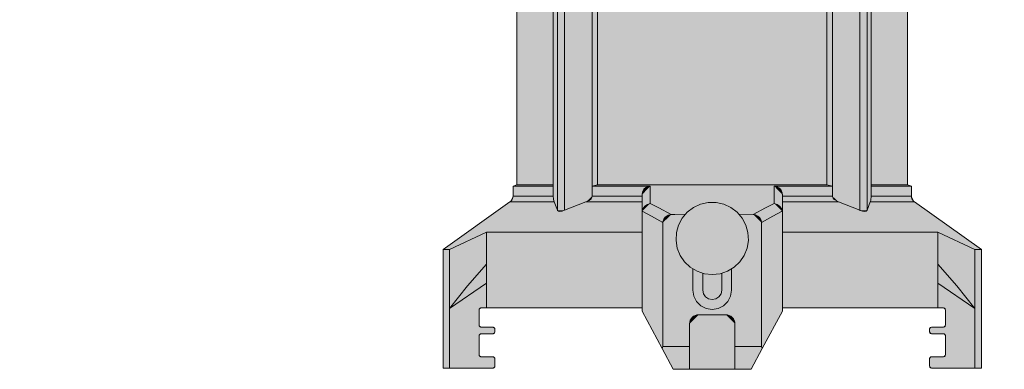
# Model space of a CAD drawing. Header units: inches. Extents: x -352 to 312, y -22 to 980.
# Tile 1 of 11: x -351 to 59, y -22 to 124. Entities that reach past the tile are written whole.
import ezdxf

# ---------------------------------------------------------------- set-up
doc = ezdxf.new("R2010")
doc.units = ezdxf.units.IN
doc.header["$LTSCALE"] = 48
doc.header["$MEASUREMENT"] = 0
doc.layers.add('None', color=7, linetype='Continuous', lineweight=5)

# ---------------------------------------------------------------- blocks, each defined once
blk = doc.blocks.new('Group')
at = {"layer": 'None', "linetype": 'Continuous', "lineweight": 0, "true_color": 0x404040, "transparency": 33554687}
h = blk.add_hatch(color=250, dxfattribs=at)
h.paths.add_polyline_path([(311.74, 493.87), (311.74, 673.4), (200.24, 673.4), (198.45, 673.29), (196.83, 672.93), (195.4, 672.31), (194.14, 671.45), (193.07, 670.33), (192.18, 668.96), (191.47, 667.33), (190.94, 665.45), (190.6, 666.12), (189.82, 667.64), (188.6, 670.02), (186.95, 673.27), (184.87, 677.37), (182.35, 682.33), (179.4, 688.15), (176.02, 694.83), (172.3, 702.13), (168.35, 709.78), (164.16, 717.8), (159.73, 726.18), (155.07, 734.93), (150.17, 744.04), (145.04, 753.51), (139.67, 763.34), (134.12, 773.41), (128.42, 783.6), (122.6, 793.9), (116.63, 804.31), (110.53, 814.84), (104.29, 825.49), (97.92, 836.24), (91.4, 847.12), (84.85, 857.86), (78.37, 868.21), (71.94, 878.19), (65.58, 887.78), (59.27, 896.99), (53.03, 905.81), (46.85, 914.26), (40.73, 922.32), (38.76, 924.85), (36.75, 927.4), (34.7, 929.97), (32.62, 932.55), (30.5, 935.14), (28.35, 937.75), (26.15, 940.38), (23.92, 943.02), (21.67, 945.64), (19.39, 948.19), (17.09, 950.68), (14.77, 953.1), (12.44, 955.45), (10.08, 957.74), (7.71, 959.97), (5.31, 962.12), (2.9, 964.2), (0.48, 966.16), (-1.95, 968.02), (-4.4, 969.78), (-6.85, 971.42), (-9.32, 972.97), (-11.8, 974.4), (-14.28, 975.73), (-16.77, 976.91), (-19.26, 977.91), (-21.74, 978.72), (-24.21, 979.34), (-26.67, 979.77), (-29.13, 980.02), (-31.59, 980.08), (-34.03, 979.95), (-40.22, 978.63), (-45.75, 975.84), (-50.61, 971.6), (-54.81, 965.89), (-58.35, 958.72), (-61.23, 950.1), (-63.45, 940.01), (-65.01, 928.46), (-65.76, 922.36), (-66.39, 916.08), (-66.9, 909.61), (-67.3, 902.97), (-67.58, 896.14), (-67.75, 889.13), (-67.79, 881.94), (-67.72, 874.56), (-70.56, 874.56), (-70.86, 874.56), (-71.13, 874.52), (-71.37, 874.43), (-71.57, 874.29), (-71.74, 874.11), (-71.88, 873.88), (-71.98, 873.61), (-72.05, 873.29), (-75.41, 852.23), (-77.67, 851.37), (-81.15, 825.24), (-81.17, 825.13), (-81.19, 824.99), (-81.2, 824.84), (-81.22, 824.67), (-81.22, 824.49), (-81.23, 824.28), (-81.24, 824.07), (-81.24, 823.83), (-81.24, 809.86), (-80.2, 792.09), (-80.2, 764.31), (-84.64, 764.31), (-84.64, 759.95), (-87, 759.95), (-87, 755.5), (-145.37, 755.5), (-145.37, 758.33), (-191.1, 758.33), (-191.1, 755.6), (-199.41, 755.6), (-218.31, 736.6), (-218.31, 619.43), (-247.6, 619.43), (-247.6, 616.6), (-251.38, 616.6), (-251.38, 636.44), (-258.94, 636.44), (-258.92, 631.79), (-258.9, 627.76), (-258.9, 624.35), (-258.89, 621.56), (-258.9, 619.39), (-258.9, 617.84), (-258.92, 616.91), (-258.94, 616.6), (-268.39, 616.6), (-268.39, 629.83), (-283.51, 629.83), (-288.28, 627.75), (-293.42, 600.16), (-312.99, 600.16), (-312.99, 597.24), (-319.47, 597.24), (-319.47, 594.87), (-351.48, 594.87), (-351.48, 572.26), (-319.6, 572.26), (-319.6, 569.73), (-312.99, 569.73), (-312.99, 566.9), (-293.42, 566.9), (-288.37, 539.31), (-283.51, 537.29), (-268.39, 537.23), (-268.39, 550.46), (-258.94, 550.46), (-258.94, 530.66), (-251.38, 530.66), (-251.38, 550.46), (-247.6, 550.46), (-247.6, 547.62), (-218.41, 547.62), (-218.38, 547.32), (-218.37, 547.03), (-218.41, 546.76), (-218.47, 546.49), (-218.56, 546.24), (-218.69, 546.01), (-218.85, 545.78), (-219.03, 545.57), (-219.12, 545.48), (-219.24, 545.37), (-219.37, 545.22), (-219.53, 545.05), (-219.72, 544.85), (-219.93, 544.63), (-220.16, 544.38), (-220.42, 544.1), (-220.7, 543.8), (-221.01, 543.49), (-221.34, 543.16), (-221.69, 542.82), (-222.07, 542.46), (-222.47, 542.09), (-222.9, 541.71), (-223.35, 541.31), (-223.82, 540.89), (-224.32, 540.47), (-224.84, 540.04), (-225.39, 539.61), (-225.96, 539.16), (-226.55, 538.7), (-227.17, 538.24), (-227.81, 537.77), (-228.47, 537.29), (-229.16, 536.82), (-229.87, 536.36), (-230.61, 535.89), (-231.37, 535.43), (-232.15, 534.98), (-232.96, 534.52), (-233.79, 534.07), (-234.07, 533.92), (-234.33, 533.75), (-234.59, 533.58), (-234.83, 533.39), (-235.07, 533.2), (-235.29, 532.99), (-235.51, 532.77), (-235.72, 532.54), (-235.92, 532.3), (-236.1, 532.06), (-236.28, 531.81), (-236.45, 531.56), (-236.62, 531.3), (-236.77, 531.04), (-236.91, 530.78), (-237.05, 530.51), (-237.18, 530.23), (-237.29, 529.96), (-237.4, 529.68), (-237.5, 529.4), (-237.6, 529.12), (-237.68, 528.84), (-237.75, 528.55), (-237.82, 528.27), (-237.88, 527.98), (-237.93, 527.7), (-237.97, 527.43), (-238.01, 527.16), (-238.03, 526.89), (-238.05, 526.63), (-238.06, 526.37), (-238.07, 526.11), (-238.07, 525.27), (-238.07, 524.09), (-238.08, 522.57), (-238.09, 520.7), (-238.1, 518.49), (-238.11, 515.95), (-238.13, 513.06), (-238.15, 509.83), (-120.23, 509.83), (-120.23, 505.71), (-120.25, 505.5), (-120.28, 505.3), (-120.31, 505.12), (-120.35, 504.96), (-120.41, 504.82), (-120.47, 504.69), (-120.54, 504.57), (-120.62, 504.47), (-120.71, 504.38), (-120.81, 504.27), (-120.92, 504.14), (-121.03, 504.01), (-121.16, 503.86), (-121.29, 503.7), (-121.43, 503.53), (-121.58, 503.34), (-138.15, 503.34), (-138.4, 503.33), (-138.64, 503.3), (-138.86, 503.24), (-139.06, 503.16), (-139.25, 503.05), (-139.42, 502.92), (-139.57, 502.77), (-139.7, 502.59), (-140.26, 501.83), (-141.68, 499.96), (-143.97, 496.97), (-147.12, 492.86), (-151.14, 487.63), (-156.03, 481.28), (-161.78, 473.82), (-168.39, 465.23), (-168.52, 465.07), (-168.63, 464.89), (-168.72, 464.72), (-168.79, 464.53), (-168.85, 464.34), (-168.89, 464.14), (-168.92, 463.93), (-168.93, 463.72), (-168.93, 462.68), (-168.93, 459.98), (-168.94, 455.63), (-168.94, 449.62), (-168.95, 441.95), (-168.96, 432.63), (-168.97, 421.66), (-168.99, 409.03), (-169.02, 408.19), (-169.11, 407.39), (-169.25, 406.62), (-169.45, 405.88), (-169.71, 405.18), (-170.02, 404.51), (-170.39, 403.88), (-170.81, 403.27), (-171.26, 402.69), (-171.72, 402.09), (-172.18, 401.49), (-172.64, 400.88), (-173.11, 400.26), (-173.59, 399.63), (-174.07, 398.99), (-174.55, 398.34), (-174.66, 398.22), (-174.76, 398.09), (-174.85, 397.94), (-174.91, 397.78), (-174.97, 397.6), (-175.01, 397.41), (-175.03, 397.21), (-175.04, 397), (-175.04, 389.73), (-175.05, 389.55), (-175.07, 389.38), (-175.1, 389.21), (-175.14, 389.06), (-175.19, 388.91), (-175.26, 388.77), (-175.33, 388.64), (-175.41, 388.52), (-175.52, 388.37), (-175.66, 388.19), (-175.84, 387.95), (-176.05, 387.67), (-176.29, 387.34), (-176.58, 386.96), (-176.89, 386.53), (-177.25, 386.06), (-177.35, 385.91), (-177.44, 385.76), (-177.51, 385.61), (-177.57, 385.46), (-177.62, 385.31), (-177.65, 385.15), (-177.67, 385), (-177.68, 384.85), (-177.68, 375.37), (-248.55, 375.37), (-248.55, 378.68), (-293.87, 378.68), (-293.87, 370.17), (-248.55, 370.17), (-248.55, 374.42), (-162.78, 374.42), (-162.75, 372.43), (-162.73, 370.7), (-162.72, 369.24), (-162.72, 368.05), (-162.72, 367.12), (-162.73, 366.45), (-162.75, 366.05), (-162.78, 365.92), (-177.57, 365.92), (-177.68, 339.9), (-177.68, 339.7), (-177.66, 339.5), (-177.6, 339.3), (-177.51, 339.1), (-177.39, 338.9), (-177.24, 338.7), (-177.06, 338.5), (-176.85, 338.3), (-176.63, 338.11), (-176.43, 337.93), (-176.24, 337.77), (-176.07, 337.62), (-175.91, 337.48), (-175.77, 337.36), (-175.65, 337.25), (-175.54, 337.15), (-175.42, 337.03), (-175.32, 336.9), (-175.23, 336.75), (-175.16, 336.58), (-175.11, 336.4), (-175.07, 336.19), (-175.04, 335.97), (-175.04, 335.74), (-175.04, 335.29), (-175.04, 334.44), (-175.04, 333.18), (-175.03, 331.52), (-175.03, 329.45), (-175.03, 326.98), (-175.03, 324.1), (-175.03, 320.82), (-175.02, 320.64), (-174.98, 320.47), (-174.92, 320.29), (-174.83, 320.11), (-174.72, 319.93), (-174.58, 319.76), (-174.42, 319.58), (-174.23, 319.4), (-174, 319.21), (-173.73, 318.97), (-173.4, 318.69), (-173.03, 318.37), (-172.61, 318.01), (-172.14, 317.61), (-171.62, 317.17), (-171.06, 316.69), (-170.54, 315.89), (-170.1, 315.09), (-169.72, 314.3), (-169.41, 313.5), (-169.17, 312.71), (-169, 311.92), (-168.9, 311.14), (-168.87, 310.35), (-168.87, 143.78), (-168.84, 142.52), (-168.69, 141.35), (-168.41, 140.25), (-168, 139.25), (-167.46, 138.32), (-166.79, 137.48), (-165.99, 136.72), (-165.06, 136.04), (-163.97, 135.36), (-162.69, 134.57), (-161.21, 133.69), (-159.54, 132.7), (-157.68, 131.61), (-155.62, 130.42), (-153.38, 129.12), (-150.94, 127.73), (-143.95, 127.72), (-143.95, 54.56), (-145.56, 53.97), (-145.56, 49.85), (-145.58, 49.47), (-145.65, 49.11), (-145.75, 48.77), (-145.89, 48.45), (-146.07, 48.16), (-146.28, 47.88), (-146.53, 47.63), (-146.82, 47.4), (-147.52, 46.9), (-149.02, 45.84), (-151.32, 44.2), (-154.42, 42.01), (-158.31, 39.25), (-162.99, 35.92), (-168.47, 32.03), (-174.75, 27.58), (-174.75, -21.95), (-154.16, -21.95), (-153.91, -21.91), (-153.7, -21.85), (-153.52, -21.77), (-153.37, -21.67), (-153.26, -21.55), (-153.18, -21.42), (-153.13, -21.27), (-153.11, -21.1), (-153.11, -18.17), (-153.14, -17.95), (-153.2, -17.76), (-153.29, -17.6), (-153.4, -17.47), (-153.55, -17.36), (-153.73, -17.29), (-153.93, -17.24), (-154.17, -17.23), (-158.78, -17.23), (-159, -17.22), (-159.19, -17.18), (-159.35, -17.11), (-159.49, -17.02), (-159.59, -16.9), (-159.66, -16.76), (-159.7, -16.58), (-159.72, -16.38), (-159.72, -16.08), (-159.72, -15.57), (-159.72, -14.88), (-159.72, -14), (-159.72, -12.92), (-159.72, -11.65), (-159.73, -10.19), (-159.73, -8.54), (-159.69, -8.31), (-159.62, -8.12), (-159.54, -7.96), (-159.43, -7.83), (-159.3, -7.72), (-159.15, -7.65), (-158.98, -7.61), (-158.78, -7.59), (-153.96, -7.59), (-153.77, -7.56), (-153.61, -7.52), (-153.47, -7.45), (-153.36, -7.38), (-153.27, -7.28), (-153.21, -7.17), (-153.17, -7.05), (-153.16, -6.91), (-153.16, -5.61), (-153.19, -5.43), (-153.25, -5.28), (-153.32, -5.15), (-153.43, -5.04), (-153.55, -4.96), (-153.7, -4.9), (-153.87, -4.86), (-154.06, -4.85), (-158.78, -4.85), (-159.01, -4.82), (-159.2, -4.76), (-159.36, -4.68), (-159.49, -4.59), (-159.6, -4.47), (-159.67, -4.34), (-159.71, -4.18), (-159.73, -4.01), (-159.73, -3.75), (-159.73, -3.33), (-159.73, -2.76), (-159.72, -2.04), (-159.72, -1.17), (-159.72, -0.14), (-159.72, 1.04), (-159.71, 2.38), (-159.65, 2.57), (-159.57, 2.73), (-159.48, 2.86), (-159.38, 2.98), (-159.26, 3.06), (-159.13, 3.12), (-159, 3.16), (-158.85, 3.17), (-91.7, 3.18), (-91.7, 1.85), (-78.66, -22.27), (-46.15, -22.34), (-33.11, 1.85), (-33.11, 3.18), (33.97, 3.18), (34.19, 3.14), (34.38, 3.08), (34.55, 3), (34.68, 2.89), (34.78, 2.76), (34.86, 2.61), (34.9, 2.43), (34.92, 2.24), (34.92, -3.91), (34.91, -4.13), (34.87, -4.32), (34.81, -4.48), (34.7, -4.61), (34.57, -4.72), (34.4, -4.79), (34.2, -4.84), (33.97, -4.85), (29.25, -4.85), (29.04, -4.89), (28.85, -4.94), (28.7, -5), (28.57, -5.08), (28.47, -5.17), (28.4, -5.28), (28.36, -5.41), (28.34, -5.54), (28.34, -6.73), (28.36, -6.93), (28.4, -7.11), (28.45, -7.25), (28.53, -7.38), (28.62, -7.47), (28.73, -7.54), (28.86, -7.58), (29, -7.59), (33.97, -7.59), (34.19, -7.65), (34.38, -7.72), (34.55, -7.81), (34.68, -7.92), (34.78, -8.05), (34.86, -8.19), (34.9, -8.36), (34.92, -8.54), (34.92, -16.28), (34.88, -16.5), (34.82, -16.69), (34.75, -16.85), (34.65, -16.98), (34.54, -17.09), (34.41, -17.16), (34.26, -17.2), (34.09, -17.22), (29.16, -17.22), (28.97, -17.25), (28.81, -17.3), (28.67, -17.38), (28.56, -17.49), (28.47, -17.62), (28.41, -17.78), (28.37, -17.96), (28.36, -18.17), (28.36, -21.26), (28.4, -21.42), (28.45, -21.56), (28.53, -21.68), (28.62, -21.77), (28.72, -21.85), (28.84, -21.9), (28.98, -21.93), (29.13, -21.94), (29.59, -21.94), (30.67, -21.94), (32.36, -21.94), (34.65, -21.94), (37.56, -21.95), (41.08, -21.95), (45.2, -21.95), (49.94, -21.95), (49.94, 27.53), (21.81, 47.56), (21.56, 47.84), (21.34, 48.11), (21.16, 48.38), (21.01, 48.66), (20.9, 48.94), (20.81, 49.21), (20.76, 49.49), (20.75, 49.77), (20.75, 50.09), (20.75, 50.46), (20.75, 50.9), (20.75, 51.4), (20.75, 51.96), (20.75, 52.59), (20.74, 53.28), (20.74, 54.03), (19.14, 54.64), (19.14, 127.72), (26.1, 127.72), (39.29, 135.24), (40.44, 135.99), (41.43, 136.82), (42.27, 137.74), (42.96, 138.73), (43.49, 139.8), (43.87, 140.96), (44.1, 142.2), (44.18, 143.51), (44.18, 147.31), (44.17, 155.97), (44.17, 169.51), (44.16, 187.92), (44.15, 211.2), (44.14, 239.35), (44.13, 272.38), (44.11, 310.28), (44.26, 311.54), (44.46, 312.7), (44.72, 313.74), (45.03, 314.68), (45.4, 315.5), (45.82, 316.22), (46.3, 316.82), (46.83, 317.31), (47.36, 317.73), (47.85, 318.11), (48.28, 318.45), (48.66, 318.75), (48.98, 319.01), (49.26, 319.22), (49.49, 319.4), (49.66, 319.54), (49.79, 319.67), (49.91, 319.81), (50, 319.97), (50.08, 320.16), (50.14, 320.37), (50.19, 320.6), (50.21, 320.85), (50.22, 321.12), (50.22, 335.87), (50.24, 336.09), (50.27, 336.29), (50.31, 336.48), (50.37, 336.65), (50.45, 336.81), (50.54, 336.95), (50.64, 337.08), (50.76, 337.19), (50.9, 337.3), (51.05, 337.42), (51.22, 337.55), (51.4, 337.68), (51.6, 337.82), (51.82, 337.98), (52.05, 338.13), (52.29, 338.3), (52.43, 338.43), (52.55, 338.59), (52.64, 338.76), (52.73, 338.96), (52.79, 339.18), (52.83, 339.43), (52.86, 339.69), (52.87, 339.98), (52.87, 365.92), (37.97, 365.92), (37.97, 374.42), (123.74, 374.42), (123.74, 370.17), (169.05, 370.17), (169.05, 378.68), (158.43, 378.69), (149.22, 378.7), (141.43, 378.71), (135.06, 378.71), (130.11, 378.71), (126.58, 378.7), (124.47, 378.69), (123.78, 378.68), (123.79, 378.61), (123.8, 378.45), (123.81, 378.19), (123.81, 377.83), (123.81, 377.38), (123.8, 376.82), (123.79, 376.17), (123.78, 375.42), (52.87, 375.42), (52.87, 384.67), (52.86, 384.87), (52.84, 385.06), (52.81, 385.25), (52.75, 385.43), (52.69, 385.61), (52.6, 385.78), (52.5, 385.95), (52.39, 386.12), (52.26, 386.3), (52.1, 386.51), (51.92, 386.75), (51.71, 387.03), (51.49, 387.33), (51.23, 387.67), (50.96, 388.04), (50.66, 388.44), (50.56, 388.6), (50.47, 388.77), (50.39, 388.93), (50.33, 389.09), (50.28, 389.25), (50.25, 389.41), (50.23, 389.57), (50.22, 389.72), (50.22, 396.86), (50.22, 397.06), (50.19, 397.27), (50.14, 397.48), (50.07, 397.69), (49.98, 397.91), (49.86, 398.13), (49.72, 398.35), (49.56, 398.58), (49.35, 398.86), (49.09, 399.22), (48.76, 399.66), (48.37, 400.18), (47.91, 400.79), (47.39, 401.48), (46.82, 402.26), (46.17, 403.11), (45.68, 403.72), (45.25, 404.4), (44.88, 405.17), (44.58, 406.02), (44.35, 406.96), (44.19, 407.98), (44.09, 409.08), (44.05, 410.26), (44.05, 412.17), (44.06, 415.44), (44.06, 420.07), (44.07, 426.06), (44.08, 433.41), (44.09, 442.13), (44.1, 452.2), (44.11, 463.64), (44.09, 463.89), (44.04, 464.12), (43.99, 464.35), (43.92, 464.56), (43.85, 464.76), (43.75, 464.95), (43.65, 465.13), (43.53, 465.29), (42.98, 466.01), (41.56, 467.86), (39.28, 470.82), (36.13, 474.9), (32.11, 480.11), (27.24, 486.44), (21.49, 493.89), (14.89, 502.46), (14.75, 502.65), (14.6, 502.82), (14.43, 502.96), (14.25, 503.07), (14.06, 503.16), (13.85, 503.23), (13.63, 503.26), (13.39, 503.28), (12.91, 503.28), (11.98, 503.28), (10.59, 503.29), (8.74, 503.31), (6.43, 503.33), (3.66, 503.35), (0.43, 503.37), (-3.26, 503.4), (-4.14, 504.5), (-4.25, 504.62), (-4.33, 504.76), (-4.41, 504.91), (-4.47, 505.08), (-4.52, 505.26), (-4.55, 505.45), (-4.57, 505.66), (-4.58, 505.89), (-4.58, 509.83), (113.34, 509.83), (113.34, 526.19), (113.28, 527.48), (113.07, 528.68), (112.72, 529.8), (112.23, 530.84), (111.59, 531.8), (110.81, 532.68), (109.89, 533.49), (108.82, 534.21), (108.4, 534.46), (107.98, 534.71), (107.55, 534.96), (107.14, 535.21), (106.72, 535.46), (106.31, 535.71), (105.9, 535.95), (105.49, 536.2), (105.08, 536.44), (104.67, 536.7), (104.26, 536.96), (103.84, 537.23), (103.42, 537.5), (103, 537.79), (102.58, 538.08), (102.16, 538.38), (101.73, 538.69), (101.29, 539.02), (100.86, 539.35), (100.42, 539.7), (99.97, 540.06), (99.52, 540.44), (99.06, 540.82), (98.6, 541.22), (98.13, 541.63), (97.66, 542.07), (97.17, 542.53), (96.68, 543.01), (96.17, 543.51), (95.66, 544.04), (95.14, 544.58), (94.61, 545.15), (94.52, 545.24), (94.45, 545.33), (94.37, 545.41), (94.3, 545.49), (94.24, 545.57), (94.17, 545.65), (94.11, 545.72), (94.06, 545.8), (94.01, 545.87), (93.96, 545.94), (93.91, 546.01), (93.87, 546.08), (93.83, 546.15), (93.79, 546.21), (93.75, 546.28), (93.72, 546.35), (93.69, 546.42), (93.67, 546.49), (93.64, 546.56), (93.62, 546.63), (93.6, 546.7), (93.58, 546.78), (93.56, 546.85), (93.55, 546.93), (93.54, 547), (93.53, 547.08), (93.52, 547.16), (93.52, 547.25), (93.51, 547.34), (93.51, 547.43), (93.5, 547.52), (93.5, 547.62), (93.72, 547.62), (94.11, 547.62), (94.66, 547.62), (95.37, 547.62), (96.25, 547.61), (97.3, 547.61), (98.51, 547.61), (99.88, 547.6), (101.35, 547.6), (102.85, 547.59), (104.39, 547.59), (105.94, 547.58), (107.53, 547.58), (109.15, 547.57), (110.8, 547.57), (112.48, 547.57), (114.15, 547.56), (115.79, 547.56), (117.39, 547.56), (118.95, 547.56), (120.47, 547.56), (121.95, 547.56), (123.39, 547.56), (124.8, 547.56), (126.1, 547.56), (127.23, 547.57), (128.18, 547.57), (128.96, 547.58), (129.57, 547.59), (130, 547.6), (130.26, 547.61), (130.35, 547.62), (130.35, 550.46), (143.58, 550.46), (143.58, 555.18), (154.51, 555.29), (154.51, 561.9), (190.8, 561.9), (190.8, 503.32), (190.98, 501.1), (191.46, 499.18), (192.24, 497.56), (193.31, 496.23), (194.67, 495.2), (196.33, 494.46), (198.29, 494.02), (200.54, 493.87)])
h.paths.add_polyline_path([(190.8, 640.14), (190.8, 605.36), (154.51, 605.36), (154.54, 611.87), (143.58, 611.87), (143.58, 616.6), (130.35, 616.6), (130.35, 619.43), (93.5, 619.43), (93.5, 736.6), (74.55, 755.54), (59.48, 755.54), (59.48, 778.74), (31.14, 778.74), (31.14, 755.5), (-37.87, 755.5), (-37.87, 759.88), (-40.23, 759.88), (-40.23, 764.29), (-43.91, 764.29), (-43.91, 792.09), (-42.87, 809.86), (-42.87, 824.11), (-42.95, 825.15), (-46.4, 851.39), (-48.7, 852.28), (-52.06, 873.29), (-52.15, 873.58), (-52.26, 873.84), (-52.4, 874.05), (-52.55, 874.23), (-52.74, 874.37), (-52.94, 874.47), (-53.17, 874.53), (-53.42, 874.55), (-53.7, 874.55), (-54, 874.56), (-54.33, 874.56), (-54.69, 874.56), (-55.07, 874.56), (-55.48, 874.56), (-55.92, 874.56), (-56.39, 874.56), (-56.47, 881.77), (-56.37, 887.71), (-56.26, 892.93), (-56.15, 897.44), (-56.03, 901.24), (-55.91, 904.32), (-55.79, 906.69), (-55.66, 908.35), (-55.53, 909.29), (-55.48, 909.58), (-55.41, 910), (-55.34, 910.57), (-55.27, 911.26), (-55.18, 912.1), (-55.09, 913.06), (-54.99, 914.17), (-54.88, 915.41), (-54.76, 916.75), (-54.62, 918.13), (-54.47, 919.57), (-54.31, 921.05), (-54.14, 922.59), (-53.94, 924.17), (-53.74, 925.81), (-53.52, 927.5), (-53.28, 929.21), (-53.03, 930.93), (-52.76, 932.66), (-52.47, 934.4), (-52.17, 936.14), (-51.85, 937.89), (-51.51, 939.64), (-51.15, 941.41), (-50.77, 943.14), (-50.37, 944.79), (-49.95, 946.36), (-49.5, 947.85), (-49.03, 949.26), (-48.53, 950.59), (-48.01, 951.84), (-47.47, 953.02), (-47.2, 953.57), (-46.93, 954.12), (-46.66, 954.68), (-46.39, 955.24), (-46.11, 955.81), (-45.84, 956.38), (-45.56, 956.95), (-45.28, 957.53), (-44.99, 958.11), (-44.69, 958.68), (-44.38, 959.25), (-44.06, 959.81), (-43.72, 960.36), (-43.37, 960.9), (-43, 961.44), (-42.63, 961.97), (-42.24, 962.49), (-41.83, 963), (-41.4, 963.49), (-40.95, 963.98), (-40.49, 964.45), (-40, 964.9), (-39.5, 965.35), (-38.98, 965.78), (-38.44, 966.2), (-37.87, 966.59), (-37.27, 966.95), (-36.63, 967.29), (-35.97, 967.61), (-35.28, 967.91), (-34.56, 968.18), (-33.82, 968.42), (-31.7, 968.86), (-29.43, 968.93), (-27, 968.62), (-24.41, 967.95), (-21.67, 966.9), (-18.76, 965.48), (-15.7, 963.69), (-12.48, 961.54), (-7.47, 958.14), (-2.14, 953.82), (3.53, 948.59), (9.53, 942.43), (15.86, 935.36), (22.52, 927.37), (29.51, 918.45), (36.83, 908.62), (46.9, 894.41), (56.24, 880.93), (64.86, 868.18), (72.76, 856.17), (79.93, 844.89), (86.38, 834.34), (92.11, 824.53), (97.11, 815.45), (98.04, 813.73), (99.16, 811.67), (100.48, 809.29), (101.99, 806.57), (103.71, 803.52), (105.62, 800.13), (107.73, 796.41), (110.03, 792.36), (112.49, 788.03), (115.06, 783.49), (117.73, 778.73), (120.52, 773.75), (123.41, 768.56), (126.42, 763.15), (129.53, 757.53), (132.76, 751.69), (136.07, 745.66), (139.45, 739.47), (142.89, 733.13), (146.4, 726.63), (149.97, 719.98), (153.61, 713.17), (157.31, 706.2), (161.08, 699.07), (164.88, 691.84), (168.65, 684.58), (172.39, 677.27), (176.12, 669.92), (179.82, 662.54), (183.5, 655.11), (187.16, 647.65)])
for points in [[(-91.72, 50.51), (-91.54, 51.72), (-90.98, 52.8), (-90.15, 53.56), (-89.15, 53.98), (-88.35, 54.08)], [(-88.35, 54.08), (-88.31, 50.72), (-88.27, 46.92)], [(-36.59, 46.92), (-36.56, 50.72), (-36.52, 54.08)], [(-36.52, 54.08), (-35.36, 53.88), (-34.33, 53.28), (-33.61, 52.39), (-33.22, 51.32), (-33.14, 50.51)], [(-145.58, 49.96), (-145.6, 49.6), (-145.67, 49.25), (-145.77, 48.91), (-145.92, 48.58), (-146.1, 48.27), (-146.32, 47.99), (-146.57, 47.73), (-146.84, 47.51)], [(-128.38, 47.51), (-128.65, 48.54), (-128.72, 49.04), (-128.76, 49.67), (-128.76, 49.96)], [(-112.58, 49.96), (-112.67, 49.44), (-112.99, 48.88), (-113.74, 48.19), (-115.12, 47.51)], [(-9.74, 47.51), (-11.56, 48.54), (-12, 49.04), (-12.26, 49.67), (-12.29, 49.96)], [(3.9, 49.96), (3.88, 49.44), (3.83, 48.88), (3.72, 48.19), (3.52, 47.51)], [(21.98, 47.51), (21.7, 47.73), (21.45, 47.99), (21.23, 48.27), (21.05, 48.58), (20.91, 48.91), (20.8, 49.25), (20.74, 49.6), (20.72, 49.96)], [(-88.27, 46.92), (-88.29, 46.92), (-89.48, 46.52), (-90.53, 45.77), (-91.28, 44.77), (-91.68, 43.61)], [(-88.27, 46.92), (-84.73, 45.07), (-79.56, 42.23)], [(-62.43, 17.17), (-59.18, 17.53), (-56.08, 18.57), (-53.28, 20.25), (-50.91, 22.5), (-49.08, 25.21), (-47.87, 28.25), (-47.34, 31.47), (-47.51, 34.74), (-48.39, 37.89), (-49.92, 40.77), (-52.04, 43.27), (-54.64, 45.24), (-57.61, 46.62), (-60.8, 47.32), (-64.07, 47.32), (-67.26, 46.62), (-70.23, 45.24), (-72.83, 43.27), (-74.95, 40.77), (-76.48, 37.89), (-77.35, 34.74), (-77.53, 31.47), (-77, 28.25), (-75.79, 25.21), (-73.96, 22.5), (-71.58, 20.25), (-68.78, 18.57), (-65.68, 17.53), (-62.43, 17.17)], [(-45.3, 42.23), (-40.13, 45.07), (-36.59, 46.92)], [(-33.19, 43.61), (-33.58, 44.77), (-34.34, 45.77), (-35.38, 46.52), (-36.57, 46.92), (-36.59, 46.92)], [(-124.03, 44.05), (-125.06, 43.72), (-125.99, 43.59), (-126.64, 43.69), (-127.01, 43.97), (-127.06, 44.05)], [(-83, 38.88), (-87.74, 41.52), (-91.68, 43.61)], [(-79.56, 42.23), (-80.87, 41.95), (-82.01, 41.22), (-82.7, 40.26), (-82.98, 39.23), (-83, 38.88)], [(-73.53, 42.41), (-78.01, 42.31), (-79.56, 42.23)], [(-41.87, 38.88), (-42.05, 39.96), (-42.57, 40.92), (-43.37, 41.63), (-44.38, 42.08), (-45.3, 42.23)], [(-33.19, 43.61), (-37.13, 41.52), (-41.87, 38.88)], [(2.19, 44.05), (1.84, 43.72), (1.17, 43.59), (0.32, 43.69), (-0.63, 43.97), (-0.84, 44.05)], [(-172.05, 2.99), (-164.51, 12.56), (-156.62, 21.57)], [(31.76, 21.57), (39.65, 12.56), (47.18, 2.99)], [(-70.46, 10.72), (-70.07, 8.23), (-68.93, 6), (-67.15, 4.22), (-64.91, 3.08), (-62.43, 2.69), (-59.95, 3.08), (-57.71, 4.22), (-55.94, 6), (-54.79, 8.23), (-54.4, 10.72)], [(-66.4, 10.72), (-66.1, 9.2), (-65.24, 7.91), (-63.95, 7.05), (-62.43, 6.75), (-60.91, 7.05), (-59.63, 7.91), (-58.77, 9.2), (-58.46, 10.72)], [(-159.76, 2.34), (-159.74, 2.53), (-159.68, 2.7), (-159.6, 2.87), (-159.48, 3.01), (-159.34, 3.13), (-159.17, 3.21), (-158.99, 3.27), (-158.81, 3.29)], [(-71.88, -3.34), (-71.81, -2.6), (-71.59, -1.89), (-71.24, -1.24), (-70.77, -0.66), (-70.2, -0.19), (-69.55, 0.16), (-68.84, 0.37), (-68.1, 0.44)], [(-56.76, 0.44), (-56.03, 0.37), (-55.32, 0.16), (-54.66, -0.19), (-54.09, -0.66), (-53.62, -1.24), (-53.27, -1.89), (-53.06, -2.6), (-52.98, -3.34)], [(33.95, 3.29), (34.13, 3.27), (34.31, 3.21), (34.47, 3.13), (34.61, 3.01), (34.73, 2.87), (34.82, 2.7), (34.87, 2.53), (34.89, 2.34)], [(-158.81, -4.75), (-158.99, -4.73), (-159.17, -4.67), (-159.34, -4.59), (-159.48, -4.47), (-159.6, -4.33), (-159.68, -4.16), (-159.74, -3.98), (-159.76, -3.8)], [(34.89, -3.8), (34.87, -3.98), (34.82, -4.16), (34.73, -4.33), (34.61, -4.47), (34.47, -4.59), (34.31, -4.67), (34.13, -4.73), (33.95, -4.75)], [(-159.76, -8.43), (-159.74, -8.25), (-159.68, -8.07), (-159.6, -7.91), (-159.48, -7.76), (-159.34, -7.65), (-159.17, -7.56), (-158.99, -7.5), (-158.81, -7.49)], [(-153.14, -5.69), (-153.16, -5.51), (-153.21, -5.33), (-153.3, -5.17), (-153.42, -5.02), (-153.56, -4.9), (-153.72, -4.82), (-153.9, -4.76), (-154.09, -4.75)], [(-154.09, -7.49), (-153.9, -7.47), (-153.72, -7.41), (-153.56, -7.33), (-153.42, -7.21), (-153.3, -7.07), (-153.21, -6.9), (-153.16, -6.73), (-153.14, -6.54)], [(29.22, -4.75), (29.04, -4.76), (28.86, -4.82), (28.7, -4.9), (28.55, -5.02), (28.44, -5.17), (28.35, -5.33), (28.29, -5.51), (28.28, -5.69)], [(28.28, -6.54), (28.29, -6.73), (28.35, -6.9), (28.44, -7.07), (28.55, -7.21), (28.7, -7.33), (28.86, -7.41), (29.04, -7.47), (29.22, -7.49)], [(33.95, -7.49), (34.13, -7.5), (34.31, -7.56), (34.47, -7.65), (34.61, -7.76), (34.73, -7.91), (34.82, -8.07), (34.87, -8.25), (34.89, -8.43)], [(-158.81, -17.12), (-158.99, -17.11), (-159.17, -17.05), (-159.34, -16.96), (-159.48, -16.85), (-159.6, -16.7), (-159.68, -16.54), (-159.74, -16.36), (-159.76, -16.18)], [(34.89, -16.18), (34.87, -16.36), (34.82, -16.54), (34.73, -16.7), (34.61, -16.85), (34.47, -16.96), (34.31, -17.05), (34.13, -17.11), (33.95, -17.12)], [(-153.14, -18.07), (-153.16, -17.88), (-153.21, -17.71), (-153.3, -17.54), (-153.42, -17.4), (-153.56, -17.28), (-153.72, -17.2), (-153.9, -17.14), (-154.09, -17.12)], [(29.22, -17.12), (29.04, -17.14), (28.86, -17.2), (28.7, -17.28), (28.55, -17.4), (28.44, -17.54), (28.35, -17.71), (28.29, -17.88), (28.28, -18.07)], [(-154.09, -21.85), (-153.9, -21.83), (-153.72, -21.78), (-153.56, -21.69), (-153.42, -21.57), (-153.3, -21.43), (-153.21, -21.26), (-153.16, -21.09), (-153.14, -20.9)], [(28.28, -20.9), (28.29, -21.09), (28.35, -21.26), (28.44, -21.43), (28.55, -21.57), (28.7, -21.69), (28.86, -21.78), (29.04, -21.83), (29.22, -21.85)]]:
    blk.add_hatch(color=250, dxfattribs=at).paths.add_polyline_path(points)
at = {"layer": 'None', "color": 7, "linetype": 'Continuous', "lineweight": 5, "transparency": 33554687}
for p, q in [((-143.98, 127.82), (-143.98, 54.66)), ((-128.76, 127.82), (-128.76, 54.08)), ((-127.06, 127.82), (-127.06, 44.05)), ((-124.03, 127.82), (-124.03, 44.05)), ((-112.58, 127.82), (-112.58, 54.08)), ((-110.33, 127.82), (-110.33, 54.66)), ((-14.54, 54.66), (-14.54, 127.82)), ((-12.29, 127.82), (-12.29, 54.08)), ((-0.84, 127.82), (-0.84, 44.05)), ((2.19, 127.82), (2.19, 44.05)), ((3.9, 127.82), (3.9, 54.08)), ((19.11, 54.66), (19.11, 127.82)), ((-143.98, 54.66), (-145.58, 54.08)), ((-145.58, 54.08), (-145.58, 49.96)), ((-128.76, 49.96), (-128.76, 54.08)), ((-112.58, 54.08), (-110.33, 54.66)), ((-112.58, 54.08), (-112.58, 49.96)), ((-14.54, 54.66), (-12.29, 54.08)), ((-12.29, 49.96), (-12.29, 54.08)), ((3.9, 54.08), (3.9, 49.96)), ((20.72, 54.08), (19.11, 54.66)), ((20.72, 49.96), (20.72, 54.08)), ((-146.84, 47.51), (-174.78, 27.63)), ((-127.06, 44.05), (-128.38, 47.51)), ((-115.12, 47.51), (-124.03, 44.05)), ((-0.84, 44.05), (-9.74, 47.51)), ((3.52, 47.51), (2.19, 44.05)), ((49.91, 27.63), (21.98, 47.51)), ((-91.68, 43.61), (-91.72, 43.01)), ((-91.72, 3.29), (-91.72, 43.01)), ((-45.3, 42.23), (-51.48, 42.4)), ((-33.14, 43.01), (-33.19, 43.61)), ((-33.14, 43.01), (-33.14, 3.29)), ((-83, 38.88), (-83, -12.79)), ((-41.87, -12.79), (-41.87, 38.88)), ((-172.05, 27.63), (-156.62, 34.96)), ((-156.62, 34.96), (-156.62, 21.57)), ((31.76, 34.96), (47.18, 27.63)), ((31.76, 21.57), (31.76, 34.96)), ((-174.78, 27.63), (-174.78, -21.85)), ((-172.05, 2.99), (-172.05, 27.63)), ((47.18, 27.63), (47.18, 2.99)), ((49.91, -21.85), (49.91, 27.63)), ((-156.62, 3.29), (-156.62, 21.57)), ((31.76, 3.29), (31.76, 21.57)), ((-70.46, 19.48), (-70.46, 10.72)), ((-66.4, 17.7), (-66.4, 10.72)), ((-58.46, 10.72), (-58.46, 17.7)), ((-54.4, 10.72), (-54.4, 19.48)), ((-156.62, 13.67), (-172.05, 2.99)), ((47.18, 2.99), (31.76, 13.67)), ((-172.05, -21.85), (-172.05, 2.99)), ((-159.76, -3.8), (-159.76, 2.34)), ((-158.81, 3.29), (-156.62, 3.29)), ((-91.72, 3.29), (-91.72, 1.95)), ((-83.29, -13.68), (-91.72, 1.95)), ((-56.76, 0.44), (-68.1, 0.44)), ((-33.14, 1.95), (-41.57, -13.68)), ((-33.14, 1.95), (-33.14, 3.29)), ((31.76, 3.29), (33.95, 3.29)), ((34.89, 2.34), (34.89, -3.8)), ((47.18, 2.99), (47.18, -21.85)), ((-71.88, -3.34), (-71.88, -12.79)), ((-52.98, -3.34), (-52.98, -12.79)), ((-154.09, -4.75), (-158.81, -4.75)), ((-158.81, -7.49), (-154.09, -7.49)), ((-153.14, -6.54), (-153.14, -5.69)), ((28.28, -5.69), (28.28, -6.54)), ((33.95, -4.75), (29.22, -4.75)), ((29.22, -7.49), (33.95, -7.49)), ((-159.76, -16.18), (-159.76, -8.43)), ((34.89, -8.43), (34.89, -16.18)), ((-83.29, -13.68), (-83, -12.79)), ((-78.68, -22.23), (-83.29, -13.68)), ((-83, -12.79), (-71.88, -12.79)), ((-71.88, -12.79), (-71.88, -22.23)), ((-52.98, -12.79), (-41.87, -12.79)), ((-52.98, -22.23), (-52.98, -12.79)), ((-41.57, -13.68), (-46.18, -22.23)), ((-41.87, -12.79), (-41.57, -13.68)), ((-154.09, -17.12), (-158.81, -17.12)), ((-153.14, -20.9), (-153.14, -18.07)), ((28.28, -18.07), (28.28, -20.9)), ((33.95, -17.12), (29.22, -17.12)), ((-172.05, -21.85), (-154.09, -21.85)), ((-71.88, -22.23), (-78.68, -22.23)), ((-71.88, -22.23), (-52.98, -22.23)), ((-46.18, -22.23), (-52.98, -22.23)), ((29.22, -21.85), (47.18, -21.85))]:
    blk.add_line(p, q, dxfattribs=at)
at = {"layer": 'None', "color": 7, "linetype": 'Continuous', "lineweight": 5, "transparency": 33554687, "flags": 128}
for points in [[(-145.58, 54.08), (-145.23, 54.08), (-144.16, 54.08), (-142.4, 54.08), (-139.96, 54.08), (-136.85, 54.08), (-133.11, 54.08), (-128.76, 54.08)], [(-128.76, 54.66), (-132.74, 54.66), (-136.39, 54.66), (-139.36, 54.66), (-141.61, 54.66), (-143.12, 54.66), (-143.88, 54.66), (-143.98, 54.66)], [(-112.58, 54.08), (-109.8, 54.08), (-106.93, 54.08), (-104, 54.08), (-100.99, 54.08), (-97.91, 54.08), (-94.78, 54.08), (-91.59, 54.08), (-88.35, 54.08)], [(-14.54, 54.66), (-21.12, 54.66), (-28.09, 54.66), (-35.39, 54.66), (-42.93, 54.66), (-50.66, 54.66), (-58.5, 54.66), (-66.37, 54.66), (-74.21, 54.66), (-81.93, 54.66), (-89.48, 54.66), (-96.77, 54.66), (-103.74, 54.66), (-110.33, 54.66)], [(-91.72, 50.51), (-91.54, 51.72), (-90.98, 52.8), (-90.15, 53.56), (-89.15, 53.98), (-88.35, 54.08)], [(-88.35, 54.08), (-88.31, 50.72), (-88.27, 46.92)], [(-36.59, 46.92), (-36.56, 50.72), (-36.52, 54.08)], [(-36.52, 54.08), (-33.28, 54.08), (-30.09, 54.08), (-26.95, 54.08), (-23.88, 54.08), (-20.87, 54.08), (-17.93, 54.08), (-15.07, 54.08), (-12.29, 54.08)], [(-36.52, 54.08), (-35.36, 53.88), (-34.33, 53.28), (-33.61, 52.39), (-33.22, 51.32), (-33.14, 50.51)], [(19.11, 54.66), (19.02, 54.66), (18.26, 54.66), (16.74, 54.66), (14.5, 54.66), (11.53, 54.66), (7.87, 54.66), (3.9, 54.66)], [(3.9, 54.08), (8.24, 54.08), (11.99, 54.08), (15.09, 54.08), (17.54, 54.08), (19.3, 54.08), (20.36, 54.08), (20.72, 54.08)], [(-145.58, 49.96), (-145.6, 49.6), (-145.67, 49.25), (-145.77, 48.91), (-145.92, 48.58), (-146.1, 48.27), (-146.32, 47.99), (-146.57, 47.73), (-146.84, 47.51)], [(-128.76, 49.96), (-133.11, 49.96), (-136.85, 49.96), (-139.96, 49.96), (-142.4, 49.96), (-144.16, 49.96), (-145.23, 49.96), (-145.58, 49.96)], [(-128.38, 47.51), (-128.65, 48.54), (-128.72, 49.04), (-128.76, 49.67), (-128.76, 49.96)], [(-112.58, 49.96), (-112.67, 49.44), (-112.99, 48.88), (-113.74, 48.19), (-115.12, 47.51)], [(-91.72, 49.96), (-94.5, 49.96), (-97.23, 49.96), (-99.92, 49.96), (-102.56, 49.96), (-105.15, 49.96), (-107.69, 49.96), (-110.16, 49.96), (-112.58, 49.96)], [(-91.72, 43.01), (-91.72, 47.17), (-91.72, 50.51)], [(-33.14, 50.51), (-33.14, 47.17), (-33.14, 43.01)], [(-12.29, 49.96), (-14.7, 49.96), (-17.18, 49.96), (-19.71, 49.96), (-22.3, 49.96), (-24.94, 49.96), (-27.63, 49.96), (-30.37, 49.96), (-33.14, 49.96)], [(-9.74, 47.51), (-11.56, 48.54), (-12, 49.04), (-12.26, 49.67), (-12.29, 49.96)], [(3.9, 49.96), (3.88, 49.44), (3.83, 48.88), (3.72, 48.19), (3.52, 47.51)], [(20.72, 49.96), (20.36, 49.96), (19.3, 49.96), (17.54, 49.96), (15.09, 49.96), (11.99, 49.96), (8.24, 49.96), (3.9, 49.96)], [(21.98, 47.51), (21.7, 47.73), (21.45, 47.99), (21.23, 48.27), (21.05, 48.58), (20.91, 48.91), (20.8, 49.25), (20.74, 49.6), (20.72, 49.96)], [(-128.38, 47.51), (-132.84, 47.51), (-136.74, 47.51), (-140.03, 47.51), (-142.7, 47.51), (-144.72, 47.51), (-146.08, 47.51), (-146.76, 47.51), (-146.84, 47.51)], [(-91.72, 47.51), (-94.86, 47.51), (-97.95, 47.51), (-100.98, 47.51), (-103.95, 47.51), (-106.86, 47.51), (-109.69, 47.51), (-112.45, 47.51), (-115.12, 47.51)], [(-88.27, 46.92), (-88.29, 46.92), (-89.48, 46.52), (-90.53, 45.77), (-91.28, 44.77), (-91.68, 43.61)], [(-88.27, 46.92), (-84.73, 45.07), (-79.56, 42.23)], [(-62.43, 17.17), (-59.18, 17.53), (-56.08, 18.57), (-53.28, 20.25), (-50.91, 22.5), (-49.08, 25.21), (-47.87, 28.25), (-47.34, 31.47), (-47.51, 34.74), (-48.39, 37.89), (-49.92, 40.77), (-52.04, 43.27), (-54.64, 45.24), (-57.61, 46.62), (-60.8, 47.32), (-64.07, 47.32), (-67.26, 46.62), (-70.23, 45.24), (-72.83, 43.27), (-74.95, 40.77), (-76.48, 37.89), (-77.35, 34.74), (-77.53, 31.47), (-77, 28.25), (-75.79, 25.21), (-73.96, 22.5), (-71.58, 20.25), (-68.78, 18.57), (-65.68, 17.53), (-62.43, 17.17)], [(-45.3, 42.23), (-40.13, 45.07), (-36.59, 46.92)], [(-33.19, 43.61), (-33.58, 44.77), (-34.34, 45.77), (-35.38, 46.52), (-36.57, 46.92), (-36.59, 46.92)], [(-9.74, 47.51), (-12.42, 47.51), (-15.18, 47.51), (-18.01, 47.51), (-20.91, 47.51), (-23.88, 47.51), (-26.91, 47.51), (-30, 47.51), (-33.14, 47.51)], [(21.98, 47.51), (21.89, 47.51), (21.21, 47.51), (19.86, 47.51), (17.84, 47.51), (15.17, 47.51), (11.87, 47.51), (7.98, 47.51), (3.52, 47.51)], [(-124.03, 44.05), (-125.06, 43.72), (-125.99, 43.59), (-126.64, 43.69), (-127.01, 43.97), (-127.06, 44.05)], [(-83, 38.88), (-87.74, 41.52), (-91.68, 43.61)], [(-79.56, 42.23), (-80.87, 41.95), (-82.01, 41.22), (-82.7, 40.26), (-82.98, 39.23), (-83, 38.88)], [(-73.53, 42.41), (-78.01, 42.31), (-79.56, 42.23)], [(-41.87, 38.88), (-42.05, 39.96), (-42.57, 40.92), (-43.37, 41.63), (-44.38, 42.08), (-45.3, 42.23)], [(-33.19, 43.61), (-37.13, 41.52), (-41.87, 38.88)], [(2.19, 44.05), (1.84, 43.72), (1.17, 43.59), (0.32, 43.69), (-0.63, 43.97), (-0.84, 44.05)], [(-91.72, 34.96), (-100.25, 34.96), (-108.47, 34.96), (-116.34, 34.96), (-123.78, 34.96), (-130.75, 34.96), (-137.18, 34.96), (-143.02, 34.96), (-148.24, 34.96), (-152.78, 34.96), (-156.62, 34.96)], [(31.76, 34.96), (27.92, 34.96), (23.38, 34.96), (18.16, 34.96), (12.31, 34.96), (5.88, 34.96), (-1.08, 34.96), (-8.53, 34.96), (-16.39, 34.96), (-24.62, 34.96), (-33.14, 34.96)], [(-174.78, 27.63), (-174.61, 27.63), (-174.09, 27.63), (-173.24, 27.63), (-172.05, 27.63)], [(47.18, 27.63), (48.37, 27.63), (49.23, 27.63), (49.74, 27.63), (49.91, 27.63)], [(-172.05, 2.99), (-164.51, 12.56), (-156.62, 21.57)], [(31.76, 21.57), (39.65, 12.56), (47.18, 2.99)], [(-70.46, 10.72), (-70.07, 8.23), (-68.93, 6), (-67.15, 4.22), (-64.91, 3.08), (-62.43, 2.69), (-59.95, 3.08), (-57.71, 4.22), (-55.94, 6), (-54.79, 8.23), (-54.4, 10.72)], [(-66.4, 10.72), (-66.1, 9.2), (-65.24, 7.91), (-63.95, 7.05), (-62.43, 6.75), (-60.91, 7.05), (-59.63, 7.91), (-58.77, 9.2), (-58.46, 10.72)], [(-159.76, 2.34), (-159.74, 2.53), (-159.68, 2.7), (-159.6, 2.87), (-159.48, 3.01), (-159.34, 3.13), (-159.17, 3.21), (-158.99, 3.27), (-158.81, 3.29)], [(-156.62, 3.29), (-152.78, 3.29), (-148.24, 3.29), (-143.02, 3.29), (-137.18, 3.29), (-130.75, 3.29), (-123.78, 3.29), (-116.34, 3.29), (-108.47, 3.29), (-100.25, 3.29), (-91.72, 3.29)], [(-71.88, -3.34), (-71.81, -2.6), (-71.59, -1.89), (-71.24, -1.24), (-70.77, -0.66), (-70.2, -0.19), (-69.55, 0.16), (-68.84, 0.37), (-68.1, 0.44)], [(-56.76, 0.44), (-56.03, 0.37), (-55.32, 0.16), (-54.66, -0.19), (-54.09, -0.66), (-53.62, -1.24), (-53.27, -1.89), (-53.06, -2.6), (-52.98, -3.34)], [(-33.14, 3.29), (-24.62, 3.29), (-16.39, 3.29), (-8.53, 3.29), (-1.08, 3.29), (5.88, 3.29), (12.31, 3.29), (18.16, 3.29), (23.38, 3.29), (27.92, 3.29), (31.76, 3.29)], [(33.95, 3.29), (34.13, 3.27), (34.31, 3.21), (34.47, 3.13), (34.61, 3.01), (34.73, 2.87), (34.82, 2.7), (34.87, 2.53), (34.89, 2.34)], [(-158.81, -4.75), (-158.99, -4.73), (-159.17, -4.67), (-159.34, -4.59), (-159.48, -4.47), (-159.6, -4.33), (-159.68, -4.16), (-159.74, -3.98), (-159.76, -3.8)], [(34.89, -3.8), (34.87, -3.98), (34.82, -4.16), (34.73, -4.33), (34.61, -4.47), (34.47, -4.59), (34.31, -4.67), (34.13, -4.73), (33.95, -4.75)], [(-159.76, -8.43), (-159.74, -8.25), (-159.68, -8.07), (-159.6, -7.91), (-159.48, -7.76), (-159.34, -7.65), (-159.17, -7.56), (-158.99, -7.5), (-158.81, -7.49)], [(-153.14, -5.69), (-153.16, -5.51), (-153.21, -5.33), (-153.3, -5.17), (-153.42, -5.02), (-153.56, -4.9), (-153.72, -4.82), (-153.9, -4.76), (-154.09, -4.75)], [(-154.09, -7.49), (-153.9, -7.47), (-153.72, -7.41), (-153.56, -7.33), (-153.42, -7.21), (-153.3, -7.07), (-153.21, -6.9), (-153.16, -6.73), (-153.14, -6.54)], [(29.22, -4.75), (29.04, -4.76), (28.86, -4.82), (28.7, -4.9), (28.55, -5.02), (28.44, -5.17), (28.35, -5.33), (28.29, -5.51), (28.28, -5.69)], [(28.28, -6.54), (28.29, -6.73), (28.35, -6.9), (28.44, -7.07), (28.55, -7.21), (28.7, -7.33), (28.86, -7.41), (29.04, -7.47), (29.22, -7.49)], [(33.95, -7.49), (34.13, -7.5), (34.31, -7.56), (34.47, -7.65), (34.61, -7.76), (34.73, -7.91), (34.82, -8.07), (34.87, -8.25), (34.89, -8.43)], [(-158.81, -17.12), (-158.99, -17.11), (-159.17, -17.05), (-159.34, -16.96), (-159.48, -16.85), (-159.6, -16.7), (-159.68, -16.54), (-159.74, -16.36), (-159.76, -16.18)], [(34.89, -16.18), (34.87, -16.36), (34.82, -16.54), (34.73, -16.7), (34.61, -16.85), (34.47, -16.96), (34.31, -17.05), (34.13, -17.11), (33.95, -17.12)], [(-153.14, -18.07), (-153.16, -17.88), (-153.21, -17.71), (-153.3, -17.54), (-153.42, -17.4), (-153.56, -17.28), (-153.72, -17.2), (-153.9, -17.14), (-154.09, -17.12)], [(29.22, -17.12), (29.04, -17.14), (28.86, -17.2), (28.7, -17.28), (28.55, -17.4), (28.44, -17.54), (28.35, -17.71), (28.29, -17.88), (28.28, -18.07)], [(-172.05, -21.85), (-173.24, -21.85), (-174.09, -21.85), (-174.61, -21.85), (-174.78, -21.85)], [(-154.09, -21.85), (-153.9, -21.83), (-153.72, -21.78), (-153.56, -21.69), (-153.42, -21.57), (-153.3, -21.43), (-153.21, -21.26), (-153.16, -21.09), (-153.14, -20.9)], [(28.28, -20.9), (28.29, -21.09), (28.35, -21.26), (28.44, -21.43), (28.55, -21.57), (28.7, -21.69), (28.86, -21.78), (29.04, -21.83), (29.22, -21.85)], [(49.91, -21.85), (49.74, -21.85), (49.23, -21.85), (48.37, -21.85), (47.18, -21.85)]]:
    blk.add_lwpolyline(points, dxfattribs=at)

msp = doc.modelspace()

# ---------------------------------------------------------------- block references
at = {"layer": 'None', "color": 7, "transparency": 33554687}
msp.add_blockref('Group', (0, 0), dxfattribs=at)

doc.saveas('drawing.dxf')
